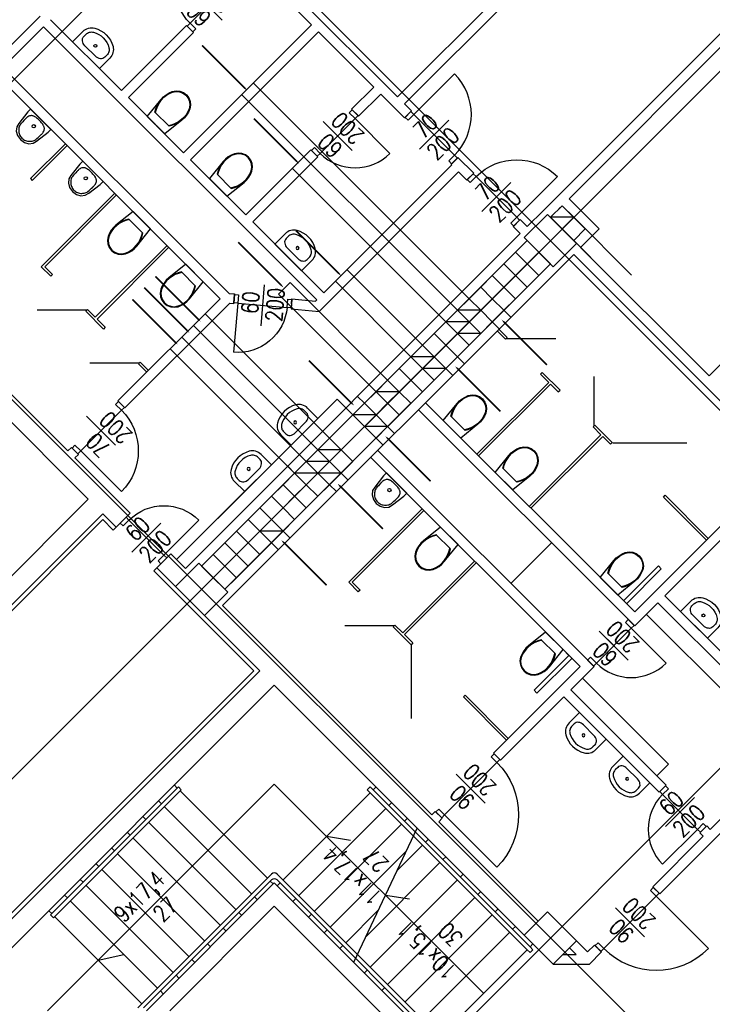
# Model space of a CAD drawing. Header units: centimetres. Extents: x -228435 to 111511, y -89367 to 428125.
# Tile 148 of 216: x -40268 to -31843, y 123257 to 135235. Entities that reach past the tile are written whole.
import ezdxf

# ---------------------------------------------------------------- set-up
doc = ezdxf.new("R2010")
doc.units = ezdxf.units.CM
doc.header["$LTSCALE"] = 50
doc.linetypes.add('DASHDOT2', pattern=[12.7, 6.35, -3.175, 0, -3.175])
doc.layers.get('0').update_dxf_attribs({"color": 8})
for name, color, linetype in [('ARCH_INFO_ETYK_DRZWI_IST', 8, 'Continuous'), ('ARCH_INFO_OPISY_IST', 8, 'Continuous'), ('ARCH_INFO_OSIE_IST', 8, 'DASHDOT2'), ('ARCH_INFO_SCHODY_IST', 8, 'Continuous'), ('ARCH_MUROWANE_IST', 8, 'Continuous'), ('ARCH_OTWORY_WENTYLACJA_IST', 8, 'Continuous'), ('ARCH_SCHODY_IST', 8, 'Continuous'), ('ARCH_WIDOK_IST', 8, 'Continuous'), ('ARCH_WYPOSAŻENIE_SANITARNE_IST', 8, 'Continuous'), ('ARCH_ŚCIANKI_WC_5_IST', 8, 'Continuous'), ('ARCH_ŚLUSARKA_DRZWI_IST', 8, 'Continuous'), ('ARCH_ŻELBET_IST', 8, 'Continuous'), ('Osie rzutów$0$ARCH_INFO_OSIE_OPISY_IST', 8, 'Continuous')]:
    doc.layers.add(name, color=color, linetype=linetype)
doc.styles.add('ROMANS-50-CM', font='romans.shx', dxfattribs={"width": 0.8, "height": 10})

# ---------------------------------------------------------------- blocks, each defined once
blk = doc.blocks.new('kibel wiszący')
at = {"ltscale": 0.3}
for p, q in [((-8.8, 49.7), (-12.3, 46.8)), ((-8.4, 49), (-11.8, 46.2)), ((-4.6, 51.6), (-8.8, 49.7)), ((-4.4, 50.8), (-8.4, 49)), ((0, 52.2), (-4.6, 51.6)), ((0, 51.4), (-4.4, 50.8)), ((4.6, 51.6), (0, 52.2)), ((4.4, 50.8), (0, 51.4)), ((8.4, 49), (4.4, 50.8)), ((8.8, 49.7), (4.6, 51.6)), ((11.8, 46.2), (8.4, 49)), ((12.3, 46.8), (8.8, 49.7)), ((-16.6, 39), (-17.6, 34.9)), ((-15.8, 38.8), (-16.8, 34.8)), ((-15, 43), (-16.6, 39)), ((-14.2, 42.6), (-15.8, 38.8)), ((-12.3, 46.8), (-15, 43)), ((-11.8, 46.2), (-14.2, 42.6)), ((14.2, 42.6), (11.8, 46.2)), ((15, 43), (12.3, 46.8)), ((15.8, 38.8), (14.2, 42.6)), ((16.6, 39), (15, 43)), ((16.8, 34.8), (15.8, 38.8)), ((17.6, 34.9), (16.6, 39)), ((-17.6, 34.9), (-18.1, 30.7)), ((-18.1, 30.7), (-17.9, 26.5)), ((-17.9, 26.5), (-17.2, 22.2)), ((-17.9, 26.5), (-15.1, 0)), ((-16.8, 34.8), (-17.3, 30.7)), ((-17.3, 30.7), (-17.1, 26.6)), ((-17.1, 26.6), (-16.4, 22.3)), ((15.1, 0), (17.9, 26.5)), ((16.4, 22.3), (17.1, 26.6)), ((17.3, 30.7), (16.8, 34.8)), ((17.1, 26.6), (17.3, 30.7)), ((17.2, 22.2), (17.9, 26.5)), ((18.1, 30.7), (17.6, 34.9)), ((17.9, 26.5), (18.1, 30.7)), ((-17.2, 22.2), (-16, 18.1)), ((-16.4, 22.3), (-15.1, 18.1)), ((-16, 18.1), (-14.3, 14.1)), ((-15.1, 18.1), (-13.4, 14.1)), ((-14.3, 14.1), (-12.2, 10.3)), ((-13.4, 14.1), (-11.3, 10.3)), ((11.3, 10.3), (13.4, 14.1)), ((12.2, 10.3), (14.3, 14.1)), ((13.4, 14.1), (15.2, 18.1)), ((14.3, 14.1), (16, 18.1)), ((15.2, 18.1), (16.4, 22.3)), ((16, 18.1), (17.2, 22.2)), ((-12.2, 10.3), (12.2, 10.3))]:
    blk.add_line(p, q, dxfattribs=at)
at = {"ltscale": 3}
blk.add_line((-15.1, 0), (15.1, 0), dxfattribs=at)
blk = doc.blocks.new('KLM_Poziom_0$0$M_BATH_TOIL_3D URINAL - BOWL_P')
at = {"color": 0, "linetype": 'ByBlock', "lineweight": -2}
blk.add_lwpolyline([(0, -17.5), (5, -17.5), (22.4, -15.2), (27.1, -14.1), (31.3, -10.8), (34, -5.9), (35, 0), (34, 5.9), (31.3, 10.8), (27.1, 14.1), (22.4, 15.2), (5, 17.5), (0, 17.5)], close=True, dxfattribs=at)
blk.add_lwpolyline([(21.8, -13.1, 0.041948), (24, -12.5, 0.055141), (26.3, -11.3, 0.048624), (28.5, -9.5, 0.049619), (30.2, -7.5, 0.049556), (31.5, -5.2, 0.049867), (32.2, -2.6, 0.049959), (32.5, 0, 0.049959), (32.2, 2.6, 0.049867), (31.5, 5.2, 0.049556), (30.2, 7.5, 0.049619), (28.5, 9.5, 0.048624), (26.3, 11.3, 0.055141), (24, 12.5, 0.041948), (21.8, 13.1, 0.011975), (13.8, 13.5, 0.042106), (10, 13.4, 0.066431), (7.8, 12.9, 0.050995), (5.8, 11.9, 0.080215), (4.8, 11, 0.019094), (4.2, 10.2, 0.027547), (3.9, 9.6, 0.030792), (3.4, 8.7, 0.020957), (2.9, 7.2, 0.047941), (2.5, 4.8, 0.023967), (2.2, 0, 0.023967), (2.5, -4.8, 0.047941), (2.9, -7.2, 0.020957), (3.4, -8.7, 0.030792), (3.9, -9.6, 0.027547), (4.2, -10.2, 0.019094), (4.8, -11, 0.080215), (5.8, -11.9, 0.050995), (7.8, -12.9, 0.066431), (10, -13.4, 0.042106), (13.8, -13.5, 0.011975)], format="xyb", close=True, dxfattribs=at)
blk.add_circle((12.1, 0), 2, dxfattribs=at)
blk = doc.blocks.new('DRZWI60')
at = {"color": 0}
blk.add_line((-30, 0), (-30, 60), dxfattribs=at)
at = {"color": 0, "lineweight": -3}
for p, q in [((0, -25), (0, 25)), ((-30, 0), (30, 0))]:
    blk.add_line(p, q, dxfattribs=at)
for points in [[(-35, -10), (-30, -10), (-30, 0), (-35, 0)], [(30, -10), (35, -10), (35, 0), (30, 0)]]:
    blk.add_lwpolyline(points, close=True, dxfattribs=at)
blk.add_arc((-30, 0), 60, 0, 90, dxfattribs=at)
blk = doc.blocks.new('umywalka')
at = {"ltscale": 0.3}
for p, q in [((0, -23), (0, 23)), ((0, 23), (17.8, 23)), ((14.3, 18), (17.8, 18)), ((7.2, -9.1), (7.2, 9.1)), ((7.2, 9.1), (7.2, 9.1)), ((0, -23), (17.8, -23)), ((14.3, -18), (17.8, -18))]:
    blk.add_line(p, q, dxfattribs=at)
for points in [[(7.2, 9.1), (7.3, 10.8), (7.7, 12.5), (8.4, 14), (9.3, 15.4), (10.3, 16.5), (11.5, 17.3), (12.9, 17.8), (14.3, 18)], [(17.8, 23), (19.8, 22.9), (21.7, 22.5), (23.6, 21.9), (25.4, 21), (27, 20), (28.4, 18.7), (29.7, 17.3), (30.8, 15.7)], [(17.8, 18), (19.1, 17.9), (20.3, 17.7), (21.5, 17.3), (22.6, 16.7), (23.7, 16.1), (24.6, 15.3), (25.4, 14.4), (26.1, 13.3)], [(26.1, 13.3), (27.7, 10.2), (28.8, 6.9), (29.5, 3.5), (29.7, 0), (29.5, -3.5), (28.8, -6.9), (27.7, -10.2), (26.1, -13.3)], [(30.8, 15.7), (32.6, 12), (33.9, 8.1), (34.7, 4.1), (35, 0), (34.7, -4.1), (33.9, -8.1), (32.6, -12), (30.8, -15.7)], [(14.3, -18), (12.9, -17.8), (11.5, -17.3), (10.3, -16.5), (9.3, -15.4), (8.4, -14), (7.7, -12.5), (7.3, -10.8), (7.2, -9.1)], [(26.1, -13.3), (25.4, -14.4), (24.6, -15.3), (23.7, -16.1), (22.6, -16.7), (21.5, -17.3), (20.3, -17.7), (19.1, -17.9), (17.8, -18)], [(30.8, -15.7), (29.7, -17.3), (28.4, -18.7), (27, -20), (25.4, -21), (23.6, -21.9), (21.7, -22.5), (19.8, -22.9), (17.8, -23)]]:
    blk.add_lwpolyline(points, dxfattribs=at)
blk.add_circle((16.1, 0), 1.75, dxfattribs=at)
blk = doc.blocks.new('DRZWI80')
blk.add_line((-40, 0), (-40, 80))
at = {"lineweight": -3}
for p, q in [((0, -25), (0, 25)), ((40, 0), (-40, 0))]:
    blk.add_line(p, q, dxfattribs=at)
for points in [[(-45, -10), (-40, -10), (-40, 0), (-45, 0)], [(40, -10), (45, -10), (45, 0), (40, 0)]]:
    blk.add_lwpolyline(points, close=True, dxfattribs=at)
blk.add_arc((-40, 0), 80, 0, 90, dxfattribs=at)
blk = doc.blocks.new('DRZWI70')
blk.add_line((-35, 0), (-35, 70))
at = {"lineweight": -3}
for p, q in [((0, -25), (0, 25)), ((35, 0), (-35, 0))]:
    blk.add_line(p, q, dxfattribs=at)
for points in [[(-40, -10), (-35, -10), (-35, 0), (-40, 0)], [(35, -10), (40, -10), (40, 0), (35, 0)]]:
    blk.add_lwpolyline(points, close=True, dxfattribs=at)
blk.add_arc((-35, 0), 70, 0, 90, dxfattribs=at)
blk = doc.blocks.new('DRZWI90')
blk.add_line((-45, 0), (-45, 90))
at = {"lineweight": -3}
for p, q in [((0, -25), (0, 25)), ((45, 0), (-45, 0))]:
    blk.add_line(p, q, dxfattribs=at)
for points in [[(-50, -10), (-45, -10), (-45, 0), (-50, 0)], [(45, -10), (50, -10), (50, 0), (45, 0)]]:
    blk.add_lwpolyline(points, close=True, dxfattribs=at)
blk.add_arc((-45, 0), 90, 0, 90, dxfattribs=at)
blk = doc.blocks.new('Osie rzutów')
at = {"layer": 'ARCH_INFO_OSIE_IST', "ltscale": 10}
for p, q in [((9351.6, 19222.2), (5514.5, 15385)), ((7597.4, 18890.2), (9813.6, 16674)), ((9775.9, 18797.9), (6114.5, 15136.5)), ((7173.2, 18465.9), (9389.4, 16249.7)), ((10200.1, 18373.7), (6968.5, 15142))]:
    blk.add_line(p, q, dxfattribs=at)

msp = doc.modelspace()

# ---------------------------------------------------------------- linework, layer by layer
at = {"layer": 'ARCH_INFO_OPISY_IST', "elevation": 630}
for points in [[(-38050.06864, 134923.56728, 20, 20, 0), (-37717.21132, 134590.70995, 150, 0, 0), (-37501.37739, 134374.87603, 0, 0, 0)], [(-37419.73191, 134033.4724, 20, 20, 0), (-37086.87458, 133700.61508, 150, 0, 0), (-36871.04066, 133484.78115, 0, 0, 0)], [(-36907.35146, 132669.36737, 20, 20, 0), (-36574.49414, 132336.51005, 150, 0, 0), (-36358.66022, 132120.67612, 0, 0, 0)], [(-37609.63592, 132528.01348, 20, 20, 0), (-37276.7786, 132195.15615, 150, 0, 0), (-37060.94467, 131979.32223, 0, 0, 0)], [(-38616.26529, 132111.75133, 20, 20, 0), (-38283.40797, 131778.89401, 150, 0, 0), (-38067.57404, 131563.06009, 0, 0, 0)], [(-38752.83794, 131975.17868, 20, 20, 0), (-38419.98062, 131642.32136, 150, 0, 0), (-38204.1467, 131426.48743, 0, 0, 0)], [(-38895.76164, 131832.25499, 20, 20, 0), (-38562.90431, 131499.39766, 150, 0, 0), (-38347.07039, 131283.56374, 0, 0, 0)], [(-33855.05957, 131035.83153, 20, 20, 0), (-34187.9169, 131368.68885, 150, 0, 0), (-34403.75082, 131584.52277, 0, 0, 0)], [(-36749.65598, 131089.98211, 20, 20, 0), (-36416.79866, 130757.12478, 150, 0, 0), (-36200.96474, 130541.29086, 0, 0, 0)], [(-34420.745, 130470.1461, 20, 20, 0), (-34753.60232, 130803.00342, 150, 0, 0), (-34969.43624, 131018.83735, 0, 0, 0)], [(-35270.77547, 129620.11563, 20, 20, 0), (-35603.6328, 129952.97295, 150, 0, 0), (-35819.46672, 130168.80687, 0, 0, 0)], [(-35850.52149, 129040.36961, 20, 20, 0), (-36183.37881, 129373.22694, 150, 0, 0), (-36399.21273, 129589.06086, 0, 0, 0)], [(-36536.10781, 128354.78329, 20, 20, 0), (-36868.96513, 128687.64062, 150, 0, 0), (-37084.79905, 128903.47454, 0, 0, 0)]]:
    msp.add_lwpolyline(points, format="xyseb", dxfattribs=at)
at = {"layer": 'ARCH_INFO_SCHODY_IST'}
for p, q in [((-37170.83515, 125937.03641, 630), (-39928.5516, 123179.31996, 630)), ((-37170.83515, 125937.03641, 630), (-34625.25074, 123391.45199, 630)), ((-36534.43905, 125300.6403, 630), (-36242.23944, 125254.51482, 630)), ((-35819.33243, 124585.53369, 630), (-35527.13282, 124539.40821, 630)), ((-39313.3687, 123794.50286, 630), (-38999.95588, 123861.84155, 630))]:
    msp.add_line(p, q, dxfattribs=at)
at = {"layer": 'ARCH_MUROWANE_IST', "ltscale": 4}
for p, q in [((-30587.67102, 139209.43069, 630), (-35586.91596, 134210.18575, 630)), ((-32730.20456, 137236.60277, 630), (-35671.76877, 134295.03856, 630)), ((-37793.08912, 136416.3589, 630), (-35671.76877, 134295.03856, 630)), ((-37390.03825, 135843.60241, 630), (-36718.28681, 135171.85097, 630)), ((-40020.47548, 135277.91699, 630), (-41024.56711, 134273.82536, 630)), ((-39978.04907, 135150.63776, 630), (-40473.02382, 134655.66302, 630)), ((-39978.04907, 135150.63776, 630), (-36654.6472, 131827.23589, 630)), ((-39893.19626, 135235.49058, 630), (-39030.52598, 134372.82031, 630)), ((-38238.56639, 135164.7799, 630), (-39030.52598, 134372.82031, 630)), ((-36718.28681, 135171.85097, 630), (-38273.92173, 133616.21605, 630)), ((-38153.71358, 135079.92709, 630), (-38238.56639, 135164.7799, 630)), ((-33670.65658, 133142.45451, 630), (-31577.62051, 135235.49058, 630)), ((-38153.71358, 135079.92709, 630), (-38945.67317, 134287.96749, 630)), ((-36633.434, 135086.99815, 630), (-38189.06891, 133531.36324, 630)), ((-36633.434, 135086.99815, 630), (-35961.68255, 134415.24671, 630)), ((-31577.62051, 135065.78495, 630), (-33585.80377, 133057.60169, 630)), ((-27723.88855, 135058.71388, 630), (-31881.67643, 130900.92601, 630)), ((-37721.87307, 131904.51227, 630), (-40473.02382, 134655.66302, 630)), ((-37828.44446, 131841.37803, 630), (-40557.87663, 134570.8102, 630)), ((-35961.68255, 134415.24671, 630), (-36230.38313, 134146.54614, 630)), ((-38945.67317, 134287.96749, 630), (-38273.92173, 133616.21605, 630)), ((-35876.82974, 134330.3939, 630), (-36145.53032, 134061.69332, 630)), ((-35876.82974, 134330.3939, 630), (-35671.76877, 134125.33293, 630)), ((-35586.91596, 134210.18575, 630), (-35502.06315, 134125.33293, 630)), ((-35586.91596, 134210.18575, 630), (-35502.06315, 134125.33293, 630)), ((-36230.38313, 134146.54614, 630), (-36145.53032, 134061.69332, 630)), ((-35671.76877, 134125.33293, 630), (-35586.91596, 134040.48012, 630)), ((-35502.06315, 134125.33293, 630), (-35586.91596, 134040.48012, 630)), ((-36725.35788, 133651.57139, 630), (-37517.31747, 132859.61179, 630)), ((-36640.50506, 133566.71857, 630), (-37432.46466, 132774.75898, 630)), ((-36725.35788, 133651.57139, 630), (-36640.50506, 133566.71857, 630)), ((-34936.37772, 133559.64751, 630), (-35021.23053, 133474.79469, 630)), ((-34936.37772, 133559.64751, 630), (-34745.45889, 133368.72868, 630)), ((-38189.06891, 133531.36324, 630), (-37517.31747, 132859.61179, 630)), ((-35014.15947, 133467.72363, 630), (-36569.79439, 131912.08871, 630)), ((-35021.23053, 133474.79469, 630), (-35014.15947, 133467.72363, 630)), ((-34929.30665, 133382.87081, 630), (-36625.02119, 131687.15627, 630)), ((-34929.30665, 133382.87081, 630), (-34830.3117, 133283.87586, 630)), ((-34745.45889, 133368.72868, 630), (-34830.3117, 133283.87586, 630)), ((-33670.65658, 133142.45451, 630), (-33896.93075, 132916.18034, 630)), ((-33710.25789, 132933.14757, 630), (-33670.65658, 132972.74888, 630)), ((-33387.81387, 132689.90617, 630), (-33670.65658, 132972.74888, 630)), ((-33218.10824, 132689.90617, 630), (-33585.80377, 133057.60169, 630)), ((-33896.93075, 132916.18034, 630), (-34094.92065, 132718.19044, 630)), ((-37432.46466, 132774.75898, 630), (-36569.79439, 131912.08871, 630)), ((-34179.77346, 132803.04325, 630), (-34264.62628, 132718.19044, 630)), ((-34179.77346, 132803.04325, 630), (-34094.92065, 132718.19044, 630)), ((-34179.77346, 132803.04325, 630), (-34094.92065, 132718.19044, 630)), ((-34179.77346, 132633.33762, 630), (-38252.70852, 128560.40256, 630)), ((-34264.62628, 132718.19044, 630), (-34179.77346, 132633.33762, 630)), ((-33387.81387, 132689.90617, 630), (-33529.23523, 132548.48481, 630)), ((-33444.38241, 132463.632, 630), (-33218.10824, 132689.90617, 630)), ((-34094.92065, 132548.48481, 630), (-38054.71863, 128588.68684, 630)), ((-33529.23523, 132378.77918, 630), (-37800.16018, 128107.85422, 630)), ((-30983.65081, 129833.19477, 630), (-33529.23523, 132378.77918, 630)), ((-31881.67643, 130900.92601, 630), (-33444.38241, 132463.632, 630)), ((-39681.06422, 129988.75826, 630), (-42042.80087, 132350.49491, 630)), ((-33812.07794, 132265.6421, 630), (-37771.87591, 128305.84412, 630)), ((-39433.57685, 129401.85963, 630), (-42262.00397, 132230.28676, 630)), ((-37721.87307, 131904.51227, 630), (-37653.51371, 131898.76528, 630)), ((-37653.91134, 131898.80007, 630), (-37663.76543, 131781.58757, 630)), ((-37828.44446, 131841.37803, 630), (-39072.95239, 130596.87009, 630)), ((-37713.96563, 131786.15122, 630), (-38988.09958, 130512.01728, 630)), ((-37713.96563, 131786.15122, 630), (-37663.76543, 131781.58757, 630)), ((-37664.17097, 131781.62444, 630), (-37663.76543, 131781.58757, 630)), ((-36956.18545, 131837.75696, 630), (-36967.04974, 131718.24978, 630)), ((-36961.40254, 131780.36901, 630), (-36956.18545, 131837.75696, 630)), ((-36956.18545, 131837.75696, 630), (-36670.13107, 131811.75202, 630)), ((-36654.6472, 131827.23589, 630), (-36670.13107, 131811.75202, 630)), ((-36967.04974, 131718.24978, 630), (-36625.02119, 131687.15627, 630)), ((-35084.87014, 131558.53532, 630), (-35169.72296, 131643.38813, 630)), ((-34377.76336, 131699.95667, 630), (-34292.91055, 131615.10386, 630)), ((-34519.18472, 131558.53532, 630), (-34434.33191, 131473.6825, 630)), ((-34943.44879, 131134.27125, 630), (-34858.59597, 131049.41843, 630)), ((-35084.87014, 130992.84989, 630), (-35000.01733, 130907.99708, 630)), ((-39072.95239, 130596.87009, 630), (-38988.09958, 130512.01728, 630)), ((-38358.77454, 128666.46858, 630), (-36407.15983, 130618.0833, 630)), ((-36301.09381, 130512.01728, 630), (-36407.15983, 130618.0833, 630)), ((-36074.81964, 130568.58582, 630), (-36159.67245, 130653.43864, 630)), ((-32786.77311, 128030.07248, 630), (-35332.35752, 130575.65689, 630)), ((-36216.24099, 130427.16447, 630), (-36301.09381, 130512.01728, 630)), ((-32871.62592, 127945.21966, 630), (-35417.21033, 130490.80408, 630)), ((-35791.97693, 130285.74311, 630), (-35707.12411, 130200.8903, 630)), ((-35933.39828, 130144.32175, 630), (-35848.54547, 130059.46894, 630)), ((-39681.06422, 129988.75826, 630), (-39638.63782, 130031.18467, 630)), ((-39638.63782, 130031.18467, 630), (-39681.06422, 129988.75826, 630)), ((-39638.63782, 130031.18467, 630), (-39553.785, 129946.33186, 630)), ((-33366.60067, 127450.24492, 630), (-35912.18508, 129995.82933, 630)), ((-39553.785, 129946.33186, 630), (-39596.21141, 129903.90545, 630)), ((-38924.45997, 129232.15401, 630), (-39596.21141, 129903.90545, 630)), ((-33451.45348, 127365.3921, 630), (-35997.03789, 129910.97652, 630)), ((-36923.34778, 129720.05769, 630), (-37008.20059, 129804.9105, 630)), ((-38358.77454, 128666.46858, 630), (-37368.82505, 129656.41807, 630)), ((-36357.66235, 129720.05769, 630), (-36272.80954, 129635.20487, 630)), ((-36499.08371, 129578.63633, 630), (-36414.23089, 129493.78352, 630)), ((-39433.57685, 129401.85963, 630), (-43393.37482, 125442.06166, 630)), ((-39256.80015, 129225.08294, 630), (-43216.59813, 125265.28496, 630)), ((-39094.16559, 129062.44838, 630), (-39256.80015, 129225.08294, 630)), ((-39094.16559, 129062.44838, 630), (-38924.45997, 129232.15401, 630)), ((-39044.66812, 129111.94585, 630), (-39094.16559, 129062.44838, 630)), ((-37064.76913, 129012.9509, 630), (-36979.91632, 128928.09809, 630)), ((-31733.184, 129083.66158, 630), (-32786.77311, 128030.07248, 630)), ((-31648.33119, 128998.80877, 630), (-32419.07758, 128228.06238, 630)), ((-37206.19049, 128871.52955, 630), (-37121.33767, 128786.67673, 630)), ((-34293.80725, 128377.4515, 630), (-33798.8325, 128872.42625, 630)), ((-38429.48522, 128737.17926, 630), (-38599.19085, 128567.47363, 630)), ((-38252.70852, 128560.40256, 630), (-38429.48522, 128737.17926, 630)), ((-38252.70852, 128560.40256, 630), (-38429.48522, 128737.17926, 630)), ((-38252.70852, 128560.40256, 630), (-38358.77454, 128666.46858, 630)), ((-37347.61184, 127315.89463, 630), (-38599.19085, 128567.47363, 630)), ((-32922.51024, 128165.80961, 630), (-32498.24617, 128590.07368, 630)), ((-32462.89083, 128554.71834, 630), (-32887.1549, 128130.45427, 630)), ((-32498.24617, 128590.07368, 630), (-32462.89083, 128554.71834, 630)), ((-31259.42246, 127068.40726, 630), (-32419.07758, 128228.06238, 630)), ((-35254.57577, 125562.26981, 630), (-37800.16018, 128107.85422, 630)), ((-32503.93039, 128143.20956, 630), (-32786.77311, 127860.36685, 630)), ((-31344.27527, 126983.55444, 630), (-32503.93039, 128143.20956, 630)), ((-32871.62592, 127945.21966, 630), (-32786.77311, 127860.36685, 630)), ((-31598.83725, 126955.27371, 630), (-32645.35175, 128001.78821, 630)), ((-33119.11329, 127697.73229, 630), (-33034.26048, 127612.87948, 630)), ((-33657.90129, 127571.83991, 630), (-33587.19061, 127501.12923, 630)), ((-33587.19061, 127501.12923, 630), (-34011.45468, 127076.86516, 630)), ((-33976.09934, 127041.50983, 630), (-33551.83527, 127465.77389, 630)), ((-33366.60067, 127450.24492, 630), (-33281.74785, 127365.3921, 630)), ((-33451.45348, 127365.3921, 630), (-34505.04258, 126311.803, 630)), ((-33281.74785, 127365.3921, 630), (-33564.59057, 127082.54939, 630)), ((-37347.61184, 127315.89463, 630), (-41307.40982, 123356.09665, 630)), ((-32376.65471, 126177.45625, 630), (-33423.16921, 127223.97075, 630)), ((-37170.83515, 127139.11793, 630), (-41130.63312, 123179.31996, 630)), ((-34130.27599, 124098.55877, 630), (-37170.83515, 127139.11793, 630)), ((-33649.44338, 126997.69658, 630), (-34420.18977, 126226.95019, 630)), ((-34011.45468, 127076.86516, 630), (-33976.09934, 127041.50983, 630)), ((-32489.78826, 125838.04146, 630), (-33649.44338, 126997.69658, 630)), ((-32404.93544, 125922.89427, 630), (-33564.59057, 127082.54939, 630)), ((-30106.83841, 126976.48337, 630), (-32482.71719, 124600.60459, 630)), ((-30806.87412, 126446.15329, 630), (-31867.53429, 125385.49312, 630)), ((-34505.04258, 126311.803, 630), (-34420.18977, 126226.95019, 630)), ((-32518.07606, 126036.03489, 630), (-32376.65471, 126177.45625, 630)), ((-32489.78826, 125838.04146, 630), (-32404.93544, 125922.89427, 630)), ((-32482.71719, 125845.11252, 630), (-32489.78826, 125838.04146, 630)), ((-35254.57577, 125562.26981, 630), (-35212.14937, 125604.69622, 630)), ((-35212.14937, 125604.69622, 630), (-35254.57577, 125562.26981, 630)), ((-35212.14937, 125604.69622, 630), (-35127.29655, 125519.8434, 630)), ((-35127.29655, 125519.8434, 630), (-35169.72296, 125477.417, 630)), ((-33960.57036, 124268.2644, 630), (-35169.72296, 125477.417, 630)), ((-31994.81351, 125343.06671, 630), (-31909.9607, 125427.91952, 630)), ((-31867.53429, 125385.49312, 630), (-31909.9607, 125427.91952, 630)), ((-31952.3871, 125300.6403, 630), (-32567.57, 124685.4574, 630)), ((-31952.3871, 125300.6403, 630), (-31994.81351, 125343.06671, 630)), ((-32567.57, 124685.4574, 630), (-32482.71719, 124600.60459, 630)), ((-33493.87989, 124027.8481, 630), (-33359.5296, 123893.49781, 630)), ((-33359.5296, 123893.49781, 630), (-33274.67678, 123978.35062, 630)), ((-33274.67678, 123978.35062, 630), (-33359.5296, 123893.49781, 630)), ((-33274.67678, 123978.35062, 630), (-33189.82397, 123893.49781, 630)), ((-33656.7226, 123865.00538, 630), (-33500.7428, 123865.00538, 630)), ((-33578.7327, 123942.99528, 630), (-33500.7428, 123865.00538, 630)), ((-33189.82397, 123893.49781, 630), (-33338.3164, 123745.00538, 630)), ((-33776.7226, 123745.00538, 630), (-33338.3164, 123745.00538, 630))]:
    msp.add_line(p, q, dxfattribs=at)
at = {"layer": 'ARCH_OTWORY_WENTYLACJA_IST'}
for p, q in [((-34802.02743, 131841.37803, 630), (-37425.39359, 134464.74419, 630)), ((-34943.44879, 131699.95667, 630), (-37566.81495, 134323.32283, 630)), ((-35084.87014, 131558.53532, 630), (-36951.63205, 133425.29722, 630)), ((-33670.65658, 132972.74888, 630), (-33812.07794, 132831.32752, 630)), ((-33529.23523, 132831.32752, 630), (-33812.07794, 132831.32752, 630)), ((-32826.14358, 132128.23588, 630), (-33529.23523, 132831.32752, 630)), ((-32967.56494, 131986.81452, 630), (-33670.65658, 132689.90617, 630)), ((-35367.71286, 131275.6926, 630), (-36286.95167, 132194.93142, 630)), ((-37121.34121, 131897.95011, 630), (-36979.91985, 132039.37146, 630)), ((-35791.97693, 130851.42853, 630), (-36979.91985, 132039.37146, 630)), ((-35509.13421, 131134.27125, 630), (-36428.37303, 132053.51006, 630)), ((-35933.39828, 130710.00718, 630), (-37121.34121, 131897.95011, 630)), ((-36499.08371, 130144.32175, 630), (-38012.29222, 131657.53027, 630)), ((-34660.60608, 131699.95667, 630), (-34943.44879, 131699.95667, 630)), ((-34802.02743, 131558.53532, 630), (-35084.87014, 131558.53532, 630)), ((-36640.50506, 130002.9004, 630), (-38153.71358, 131516.10891, 630)), ((-34660.60608, 131417.11396, 630), (-34943.44879, 131417.11396, 630)), ((-36781.92642, 129861.47904, 630), (-38295.13493, 131374.68755, 630)), ((-36923.34778, 129720.05769, 630), (-38436.55629, 131233.2662, 630)), ((-35226.2915, 131134.27125, 630), (-35509.13421, 131134.27125, 630)), ((-35084.87014, 130992.84989, 630), (-35367.71286, 130992.84989, 630)), ((-35650.55557, 130710.00718, 630), (-35933.39828, 130710.00718, 630)), ((-35933.39828, 130427.16447, 630), (-36216.24099, 130427.16447, 630)), ((-35791.97693, 130285.74311, 630), (-36074.81964, 130285.74311, 630)), ((-36357.66235, 130002.9004, 630), (-36640.50506, 130002.9004, 630)), ((-36499.08371, 129861.47904, 630), (-36781.92642, 129861.47904, 630)), ((-36640.50506, 129720.05769, 630), (-36923.34778, 129720.05769, 630)), ((-36357.66235, 129720.05769, 630), (-36640.50506, 129720.05769, 630)), ((-37064.76913, 129012.9509, 630), (-37347.61184, 129012.9509, 630))]:
    msp.add_line(p, q, dxfattribs=at)
at = {"layer": 'ARCH_OTWORY_WENTYLACJA_IST', "elevation": 630}
for points in [[(-33812.07794, 132831.32752), (-33670.65658, 132972.74888), (-33529.23523, 132831.32752), (-33670.65658, 132689.90617)], [(-34236.34201, 132407.06345), (-34094.92065, 132548.48481), (-33953.49929, 132407.06345), (-34094.92065, 132265.6421)], [(-34377.76336, 132265.6421), (-34236.34201, 132407.06345), (-34094.92065, 132265.6421), (-34236.34201, 132124.22074)], [(-34094.92065, 132265.6421), (-33953.49929, 132407.06345), (-33812.07794, 132265.6421), (-33953.49929, 132124.22074)], [(-34519.18472, 132124.22074), (-34377.76336, 132265.6421), (-34236.34201, 132124.22074), (-34377.76336, 131982.79938)], [(-34236.34201, 132124.22074), (-34094.92065, 132265.6421), (-33953.49929, 132124.22074), (-34094.92065, 131982.79938)], [(-34660.60608, 131982.79938), (-34519.18472, 132124.22074), (-34377.76336, 131982.79938), (-34519.18472, 131841.37803)], [(-34377.76336, 131982.79938), (-34236.34201, 132124.22074), (-34094.92065, 131982.79938), (-34236.34201, 131841.37803)], [(-34802.02743, 131841.37803), (-34660.60608, 131982.79938), (-34519.18472, 131841.37803), (-34660.60608, 131699.95667)], [(-34519.18472, 131841.37803), (-34377.76336, 131982.79938), (-34236.34201, 131841.37803), (-34377.76336, 131699.95667)], [(-34943.44879, 131699.95667), (-34802.02743, 131841.37803), (-34660.60608, 131699.95667), (-34802.02743, 131558.53532)], [(-34660.60608, 131699.95667), (-34519.18472, 131841.37803), (-34377.76336, 131699.95667), (-34519.18472, 131558.53532)], [(-35084.87014, 131558.53532), (-34943.44879, 131699.95667), (-34802.02743, 131558.53532), (-34943.44879, 131417.11396)], [(-34802.02743, 131558.53532), (-34660.60608, 131699.95667), (-34519.18472, 131558.53532), (-34660.60608, 131417.11396)], [(-35226.2915, 131417.11396), (-35084.87014, 131558.53532), (-34943.44879, 131417.11396), (-35084.87014, 131275.6926)], [(-34943.44879, 131417.11396), (-34802.02743, 131558.53532), (-34660.60608, 131417.11396), (-34802.02743, 131275.6926)], [(-35367.71286, 131275.6926), (-35226.2915, 131417.11396), (-35084.87014, 131275.6926), (-35226.2915, 131134.27125)], [(-35084.87014, 131275.6926), (-34943.44879, 131417.11396), (-34802.02743, 131275.6926), (-34943.44879, 131134.27125)], [(-35509.13421, 131134.27125), (-35367.71286, 131275.6926), (-35226.2915, 131134.27125), (-35367.71286, 130992.84989)], [(-35226.2915, 131134.27125), (-35084.87014, 131275.6926), (-34943.44879, 131134.27125), (-35084.87014, 130992.84989)], [(-35650.55557, 130992.84989), (-35509.13421, 131134.27125), (-35367.71286, 130992.84989), (-35509.13421, 130851.42853)], [(-35367.71286, 130992.84989), (-35226.2915, 131134.27125), (-35084.87014, 130992.84989), (-35226.2915, 130851.42853)], [(-35791.97693, 130851.42853), (-35650.55557, 130992.84989), (-35509.13421, 130851.42853), (-35650.55557, 130710.00718)], [(-35509.13421, 130851.42853), (-35367.71286, 130992.84989), (-35226.2915, 130851.42853), (-35367.71286, 130710.00718)], [(-35933.39828, 130710.00718), (-35791.97693, 130851.42853), (-35650.55557, 130710.00718), (-35791.97693, 130568.58582)], [(-36074.81964, 130568.58582), (-35933.39828, 130710.00718), (-35791.97693, 130568.58582), (-35933.39828, 130427.16447)], [(-35791.97693, 130568.58582), (-35650.55557, 130710.00718), (-35509.13421, 130568.58582), (-35650.55557, 130427.16447)], [(-36216.24099, 130427.16447), (-36074.81964, 130568.58582), (-35933.39828, 130427.16447), (-36074.81964, 130285.74311)], [(-35933.39828, 130427.16447), (-35791.97693, 130568.58582), (-35650.55557, 130427.16447), (-35791.97693, 130285.74311)], [(-36074.81964, 130285.74311), (-35933.39828, 130427.16447), (-35791.97693, 130285.74311), (-35933.39828, 130144.32175)], [(-36640.50506, 130002.9004), (-36499.08371, 130144.32175), (-36357.66235, 130002.9004), (-36499.08371, 129861.47904)], [(-36781.92642, 129861.47904), (-36640.50506, 130002.9004), (-36499.08371, 129861.47904), (-36640.50506, 129720.05769)], [(-36499.08371, 129861.47904), (-36357.66235, 130002.9004), (-36216.24099, 129861.47904), (-36357.66235, 129720.05769)], [(-36923.34778, 129720.05769), (-36781.92642, 129861.47904), (-36640.50506, 129720.05769), (-36781.92642, 129578.63633)], [(-36640.50506, 129720.05769), (-36499.08371, 129861.47904), (-36357.66235, 129720.05769), (-36499.08371, 129578.63633)], [(-37064.76913, 129578.63633), (-36923.34778, 129720.05769), (-36781.92642, 129578.63633), (-36923.34778, 129437.21497)], [(-36781.92642, 129578.63633), (-36640.50506, 129720.05769), (-36499.08371, 129578.63633), (-36640.50506, 129437.21497)], [(-37206.19049, 129437.21497), (-37064.76913, 129578.63633), (-36923.34778, 129437.21497), (-37064.76913, 129295.79362)], [(-36923.34778, 129437.21497), (-36781.92642, 129578.63633), (-36640.50506, 129437.21497), (-36781.92642, 129295.79362)], [(-37347.61184, 129295.79362), (-37206.19049, 129437.21497), (-37064.76913, 129295.79362), (-37206.19049, 129154.37226)], [(-37064.76913, 129295.79362), (-36923.34778, 129437.21497), (-36781.92642, 129295.79362), (-36923.34778, 129154.37226)], [(-37489.0332, 129154.37226), (-37347.61184, 129295.79362), (-37206.19049, 129154.37226), (-37347.61184, 129012.9509)], [(-37206.19049, 129154.37226), (-37064.76913, 129295.79362), (-36923.34778, 129154.37226), (-37064.76913, 129012.9509)], [(-37630.45456, 129012.9509), (-37489.0332, 129154.37226), (-37347.61184, 129012.9509), (-37489.0332, 128871.52955)], [(-37347.61184, 129012.9509), (-37206.19049, 129154.37226), (-37064.76913, 129012.9509), (-37206.19049, 128871.52955)], [(-37771.87591, 128871.52955), (-37630.45456, 129012.9509), (-37489.0332, 128871.52955), (-37630.45456, 128730.10819)], [(-37489.0332, 128871.52955), (-37347.61184, 129012.9509), (-37206.19049, 128871.52955), (-37347.61184, 128730.10819)], [(-37913.29727, 128730.10819), (-37771.87591, 128871.52955), (-37630.45456, 128730.10819), (-37771.87591, 128588.68684)], [(-37630.45456, 128730.10819), (-37489.0332, 128871.52955), (-37347.61184, 128730.10819), (-37489.0332, 128588.68684)], [(-38054.71863, 128588.68684), (-37913.29727, 128730.10819), (-37771.87591, 128588.68684), (-37913.29727, 128447.26548)], [(-37771.87591, 128588.68684), (-37630.45456, 128730.10819), (-37489.0332, 128588.68684), (-37630.45456, 128447.26548)], [(-37913.29727, 128447.26548), (-37771.87591, 128588.68684), (-37630.45456, 128447.26548), (-37771.87591, 128305.84412)]]:
    msp.add_lwpolyline(points, close=True, dxfattribs=at)
at = {"layer": 'ARCH_SCHODY_IST'}
for p, q in [((-38337.56134, 125901.68107, 630), (-39893.19626, 124346.04615, 630)), ((-38387.05881, 125922.89427, 630), (-38351.70347, 125887.53893, 630)), ((-38302.206, 125866.32573, 630), (-38337.56134, 125901.68107, 630)), ((-36004.10896, 125901.68107, 630), (-36039.4643, 125866.32573, 630)), ((-35968.75362, 125866.32573, 630), (-36004.10896, 125901.68107, 630)), ((-35968.75362, 125866.32573, 630), (-35933.39828, 125901.68107, 630)), ((-35968.75362, 125866.32573, 630), (-35933.39828, 125901.68107, 630)), ((-38302.206, 125866.32573, 630), (-39857.84092, 124310.69081, 630)), ((-38316.34813, 125852.18359, 630), (-37255.68796, 124791.52342, 630)), ((-37064.76913, 124770.31022, 630), (-36004.10896, 125830.97039, 630)), ((-36039.4643, 125866.32573, 630), (-34094.92065, 123921.78208, 630)), ((-34059.56531, 123957.13742, 630), (-35968.75362, 125866.32573, 630)), ((-38577.97764, 125731.97544, 630), (-38542.6223, 125696.6201, 630)), ((-38507.26697, 125661.26476, 630), (-37446.60679, 124600.60459, 630)), ((-35777.83479, 125675.4069, 630), (-35742.47945, 125710.76224, 630)), ((-38768.89647, 125541.05661, 630), (-38733.54114, 125505.70127, 630)), ((-36873.8503, 124579.39139, 630), (-35813.19013, 125640.05156, 630)), ((-38698.1858, 125470.34593, 630), (-37637.52562, 124409.68576, 630)), ((-36682.93147, 124388.47255, 630), (-35622.2713, 125449.13273, 630)), ((-35586.91596, 125484.48807, 630), (-35551.56062, 125519.8434, 630)), ((-38959.81531, 125350.13778, 630), (-38924.45997, 125314.78244, 630)), ((-36205.15056, 123769.27029, 630), (-35433.5143, 125401.79708, 630)), ((-38889.10463, 125279.4271, 630), (-37828.44446, 124218.76693, 630)), ((-35678.2323, 124884.05484, 630), (-35367.71286, 125194.57429, 630)), ((-35332.35752, 125229.92962, 630), (-35297.00218, 125265.28496, 630)), ((-35332.35752, 125229.92962, 630), (-35297.00218, 125265.28496, 630)), ((-39150.73414, 125159.21895, 630), (-39115.3788, 125123.86361, 630)), ((-39080.02346, 125088.50827, 630), (-38019.36329, 124027.8481, 630)), ((-36492.01264, 124197.55372, 630), (-35564.14896, 125125.4174, 630)), ((-39341.65297, 124968.30012, 630), (-39306.29763, 124932.94478, 630)), ((-36058.51008, 124079.51299, 630), (-35155.58082, 124982.44225, 630)), ((-35120.22548, 125017.79759, 630), (-35084.87014, 125053.15293, 630)), ((-35120.22548, 125017.79759, 630), (-35084.87014, 125053.15293, 630)), ((-39270.94229, 124897.58944, 630), (-38210.28212, 123836.92927, 630)), ((-37206.19049, 124841.02089, 630), (-38832.53609, 123214.6753, 630)), ((-37135.47981, 124841.02089, 630), (-35155.58082, 122861.12191, 630)), ((-34908.09345, 124805.66556, 630), (-34872.73811, 124841.02089, 630)), ((-34908.09345, 124805.66556, 630), (-34872.73811, 124841.02089, 630)), ((-39532.5718, 124777.38128, 630), (-39497.21646, 124742.02595, 630)), ((-39461.86112, 124706.67061, 630), (-38401.20095, 123646.01043, 630)), ((-37206.19049, 124770.31022, 630), (-38761.82541, 123214.6753, 630)), ((-37220.33262, 124756.16808, 630), (-37184.97728, 124720.81274, 630)), ((-37170.83515, 124734.95488, 630), (-37135.47981, 124699.59954, 630)), ((-37170.83515, 124734.95488, 630), (-37135.47981, 124699.59954, 630)), ((-37170.83515, 124734.95488, 630), (-37135.47981, 124699.59954, 630)), ((-37100.12447, 124734.95488, 630), (-37135.47981, 124770.31022, 630)), ((-36675.8604, 124310.69081, 630), (-37135.47981, 124770.31022, 630)), ((-37135.47981, 124699.59954, 630), (-37100.12447, 124734.95488, 630)), ((-37135.47981, 124699.59954, 630), (-37100.12447, 124734.95488, 630)), ((-36004.10896, 123709.65005, 630), (-34943.44879, 124770.31022, 630)), ((-39723.49063, 124586.46245, 630), (-39688.13529, 124551.10711, 630)), ((-34695.96142, 124593.53352, 630), (-34660.60608, 124628.88886, 630)), ((-34695.96142, 124593.53352, 630), (-34660.60608, 124628.88886, 630)), ((-39652.77995, 124515.75178, 630), (-38592.11978, 123455.0916, 630)), ((-37411.25145, 124565.24925, 630), (-37375.89612, 124529.89391, 630)), ((-36944.56098, 124508.68071, 630), (-36909.20564, 124544.03605, 630)), ((-35791.97693, 123497.51801, 630), (-34731.31675, 124558.17818, 630)), ((-39914.40946, 124395.54362, 630), (-39879.05412, 124360.18828, 630)), ((-39857.84092, 124310.69081, 630), (-39893.19626, 124346.04615, 630)), ((-37602.17029, 124374.33042, 630), (-37566.81495, 124338.97508, 630)), ((-36753.64215, 124317.76188, 630), (-36718.28681, 124353.11722, 630)), ((-36301.09381, 124006.63489, 630), (-35906.39897, 124401.32973, 630)), ((-35579.84489, 123285.38598, 630), (-34519.18472, 124346.04615, 630)), ((-34483.82938, 124381.40149, 630), (-34448.47404, 124416.75683, 630)), ((-34483.82938, 124381.40149, 630), (-34448.47404, 124416.75683, 630)), ((-39843.69878, 124324.83294, 630), (-38783.03861, 123264.17277, 630)), ((-35190.93616, 122825.76657, 630), (-36675.8604, 124310.69081, 630)), ((-37793.08912, 124183.41159, 630), (-37757.73378, 124148.05625, 630)), ((-36562.72332, 124126.84305, 630), (-36527.36798, 124162.19838, 630)), ((-35367.71286, 123073.25394, 630), (-34307.05269, 124133.91411, 630)), ((-34271.69735, 124169.26945, 630), (-34236.34201, 124204.62479, 630)), ((-34271.69735, 124169.26945, 630), (-34236.34201, 124204.62479, 630)), ((-37984.00795, 123992.49276, 630), (-37948.65261, 123957.13742, 630)), ((-34024.20997, 123992.49276, 630), (-34059.56531, 123957.13742, 630)), ((-34059.56531, 123957.13742, 630), (-34024.20997, 123992.49276, 630)), ((-34059.56531, 123957.13742, 630), (-34024.20997, 123992.49276, 630)), ((-36371.80449, 123935.92421, 630), (-36336.44915, 123971.27955, 630)), ((-35155.58082, 122861.12191, 630), (-34094.92065, 123921.78208, 630)), ((-34094.92065, 123921.78208, 630), (-34059.56531, 123886.42674, 630)), ((-34024.20997, 123921.78208, 630), (-34059.56531, 123957.13742, 630)), ((-34059.56531, 123886.42674, 630), (-34024.20997, 123921.78208, 630)), ((-38174.92678, 123801.57393, 630), (-38139.57144, 123766.21859, 630)), ((-36074.81964, 123638.93937, 630), (-36039.4643, 123674.29471, 630)), ((-36074.81964, 123638.93937, 630), (-36039.4643, 123674.29471, 630)), ((-38365.84561, 123610.6551, 630), (-38330.49027, 123575.29976, 630)), ((-38556.76444, 123419.73626, 630), (-38521.4091, 123384.38093, 630)), ((-35862.6876, 123426.80733, 630), (-35827.33227, 123462.16267, 630)), ((-35862.6876, 123426.80733, 630), (-35827.33227, 123462.16267, 630))]:
    msp.add_line(p, q, dxfattribs=at)
for centre in [(-37170.83515, 124805.66556, 630), (-37170.83515, 124734.95488, 630)]:
    msp.add_arc(centre, 50, 45, 135, dxfattribs=at)
at = {"layer": 'ARCH_WIDOK_IST'}
for p, q in [((-39256.80015, 129154.37226, 630), (-43145.88745, 125265.28496, 630)), ((-39129.52093, 129027.09304, 630), (-39256.80015, 129154.37226, 630)), ((-39129.52093, 129027.09304, 630), (-39094.16559, 129062.44838, 630)), ((-38634.54619, 128532.11829, 630), (-38599.19085, 128567.47363, 630)), ((-37418.32252, 127315.89463, 630), (-38634.54619, 128532.11829, 630)), ((-37418.32252, 127315.89463, 630), (-41307.40982, 123426.80733, 630)), ((-37170.83515, 124734.95488, 630), (-38726.47007, 123179.31996, 630)), ((-37170.83515, 124734.95488, 630), (-38726.47007, 123179.31996, 630)), ((-35049.51481, 122613.63453, 630), (-37170.83515, 124734.95488, 630)), ((-37170.83515, 124452.11217, 630), (-38443.62736, 123179.31996, 630)), ((-35332.35752, 122613.63453, 630), (-37170.83515, 124452.11217, 630))]:
    msp.add_line(p, q, dxfattribs=at)
at = {"layer": 'ARCH_ŚCIANKI_WC_5_IST'}
for p, q in [((-40137.1481, 133301.55353, 630), (-39712.88403, 133725.8176, 630)), ((-40115.93489, 133280.34033, 630), (-39691.67082, 133704.6044, 630)), ((-40137.1481, 133301.55353, 630), (-40115.93489, 133280.34033, 630)), ((-39111.84326, 133124.77684, 630), (-40006.33334, 132230.28676, 630)), ((-39090.63006, 133103.56363, 630), (-39963.90693, 132230.28676, 630)), ((-38475.44716, 132488.38073, 630), (-39348.72404, 131615.10386, 630)), ((-38454.23396, 132467.16753, 630), (-39327.51083, 131593.89066, 630)), ((-40006.33334, 132230.28676, 630), (-39889.66072, 132113.61414, 630)), ((-39963.90693, 132230.28676, 630), (-39868.44752, 132134.82734, 630)), ((-39868.44752, 132134.82734, 630), (-39889.66072, 132113.61414, 630)), ((-39454.79005, 131699.95667, 630), (-40054.79005, 131699.95667, 630)), ((-39444.18345, 131710.56327, 630), (-39465.39665, 131689.35007, 630)), ((-39465.39665, 131689.35007, 630), (-39247.96132, 131471.91474, 630)), ((-39444.18345, 131710.56327, 630), (-39348.72404, 131615.10386, 630)), ((-39327.51083, 131593.89066, 630), (-39226.74812, 131493.12794, 630)), ((-39226.74812, 131493.12794, 630), (-39247.96132, 131471.91474, 630)), ((-34358.31793, 131348.17105, 630), (-34459.08064, 131448.93377, 630)), ((-34337.10472, 131369.38425, 630), (-34437.86744, 131470.14697, 630)), ((-34358.31793, 131348.17105, 630), (-34337.10472, 131369.38425, 630)), ((-34347.71133, 131358.77765, 630), (-33747.71133, 131358.77765, 630)), ((-38813.09065, 131058.25727, 630), (-39413.09065, 131058.25727, 630)), ((-38802.48405, 131068.86387, 630), (-38823.69725, 131047.65067, 630)), ((-38823.69725, 131047.65067, 630), (-38722.93453, 130946.88795, 630)), ((-38802.48405, 131068.86387, 630), (-38701.72133, 130968.10115, 630)), ((-33934.05386, 130923.90698, 630), (-33912.84065, 130945.12018, 630)), ((-33833.29114, 130823.14426, 630), (-33934.05386, 130923.90698, 630)), ((-33695.40532, 130727.68485, 630), (-33912.84065, 130945.12018, 630)), ((-33833.29114, 130823.14426, 630), (-34706.56802, 129949.86739, 630)), ((-33281.74785, 130292.81418, 630), (-33281.74785, 130892.81418, 630)), ((-33812.07794, 130801.93106, 630), (-34685.35481, 129928.65419, 630)), ((-33716.61852, 130706.47164, 630), (-33812.07794, 130801.93106, 630)), ((-33716.61852, 130706.47164, 630), (-33695.40532, 130727.68485, 630)), ((-33292.35445, 130282.20758, 630), (-33271.14125, 130303.42078, 630)), ((-33196.89504, 130186.74816, 630), (-33292.35445, 130282.20758, 630)), ((-33059.00922, 130091.28875, 630), (-33271.14125, 130303.42078, 630)), ((-33196.89504, 130186.74816, 630), (-34070.17191, 129313.47129, 630)), ((-33175.68184, 130165.53496, 630), (-34048.95871, 129292.25808, 630)), ((-33080.22242, 130070.07554, 630), (-33175.68184, 130165.53496, 630)), ((-33080.22242, 130070.07554, 630), (-33059.00922, 130091.28875, 630)), ((-33053.70592, 130085.98544, 630), (-32153.70592, 130085.98544, 630)), ((-32438.52302, 129428.37614, 630), (-32417.30981, 129449.58934, 630)), ((-32438.52302, 129428.37614, 630), (-32417.30981, 129449.58934, 630)), ((-31913.49623, 128903.34935, 630), (-32438.52302, 129428.37614, 630)), ((-31892.28303, 128924.56256, 630), (-32417.30981, 129449.58934, 630)), ((-36265.73847, 128390.69694, 630), (-35371.24839, 129285.18701, 630)), ((-36223.31206, 128390.69694, 630), (-35350.03519, 129263.97381, 630)), ((-35608.12916, 127775.51404, 630), (-34734.85229, 128648.79091, 630)), ((-35586.91596, 127754.30083, 630), (-34713.63908, 128627.57771, 630)), ((-36149.06585, 128274.02432, 630), (-36265.73847, 128390.69694, 630)), ((-36127.85265, 128295.23752, 630), (-36223.31206, 128390.69694, 630)), ((-36127.85265, 128295.23752, 630), (-36149.06585, 128274.02432, 630)), ((-35714.19518, 127860.36685, 630), (-36314.19518, 127860.36685, 630)), ((-35703.58858, 127870.97345, 630), (-35724.80178, 127849.76025, 630)), ((-35507.36645, 127632.32491, 630), (-35724.80178, 127849.76025, 630)), ((-35608.12916, 127775.51404, 630), (-35703.58858, 127870.97345, 630)), ((-35486.15324, 127653.53812, 630), (-35586.91596, 127754.30083, 630)), ((-35486.15324, 127653.53812, 630), (-35507.36645, 127632.32491, 630)), ((-35507.36645, 127632.32491, 630), (-35507.36645, 126732.32491, 630)), ((-34849.75714, 127017.14201, 630), (-34870.97034, 126995.92881, 630)), ((-34849.75714, 127017.14201, 630), (-34870.97034, 126995.92881, 630)), ((-34345.94356, 126470.90203, 630), (-34870.97034, 126995.92881, 630)), ((-34324.73036, 126492.11523, 630), (-34849.75714, 127017.14201, 630))]:
    msp.add_line(p, q, dxfattribs=at)
at = {"layer": 'ARCH_ŻELBET_IST', "elevation": 630}
for points in [[(-33776.7226, 132230.28676), (-33493.87989, 132513.12947), (-33847.43328, 132866.68286), (-34130.27599, 132583.84015)], [(-38019.36329, 127987.64607), (-37736.52057, 128270.48878), (-38090.07396, 128624.04217), (-38372.91668, 128341.19946)], [(-33776.7226, 123745.00538), (-33493.87989, 124027.8481), (-33847.43328, 124381.40149), (-34130.27599, 124098.55877)]]:
    msp.add_lwpolyline(points, close=True, dxfattribs=at)

# ---------------------------------------------------------------- block references
at = {"layer": 'ARCH_WYPOSAŻENIE_SANITARNE_IST', "yscale": 10, "zscale": 10}
for name, p, xscale, rotation in [('umywalka', (-39461.86112, 134804.15544, 630), 10.00000000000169, 44.99999999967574), ('kibel wiszący', (-38609.79745, 133952.09177, 630), -10.00000000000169, 315.0000000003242), ('KLM_Poziom_0$0$M_BATH_TOIL_3D URINAL - BOWL_P', (-40011.63664, 134024.57022, 630), 10.00000000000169, 224.9999999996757), ('kibel wiszący', (-37853.19319, 133195.48751, 630), 10.00000000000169, 315.0000000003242), ('KLM_Poziom_0$0$M_BATH_TOIL_3D URINAL - BOWL_P', (-39378.23938, 133391.17295, 630), 10.00000000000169, 224.9999999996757), ('kibel wiszący', (-38783.03861, 132795.97218, 630), 10.00000000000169, 135.0000000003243), ('umywalka', (-37001.12952, 132343.42384, 630), -10.00000000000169, 224.9999999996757), ('kibel wiszący', (-38141.33921, 132154.27278, 630), 10.00000000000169, 135.0000000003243), ('kibel wiszący', (-35008.85617, 130252.15554, 630), -10.00000000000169, 315.0000000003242), ('umywalka', (-36803.13962, 130222.1035, 630), -10.00000000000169, 315.0000000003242), ('kibel wiszący', (-34377.76336, 129621.06274, 630), -10.00000000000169, 315.0000000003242), ('umywalka', (-37368.82505, 129656.41807, 630), -10.00000000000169, 315.0000000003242), ('KLM_Poziom_0$0$M_BATH_TOIL_3D URINAL - BOWL_P', (-35684.14314, 129598.08177, 630), 10.00000000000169, 224.9999999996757), ('kibel wiszący', (-35042.44374, 128956.38236, 630), 10.00000000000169, 135.0000000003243), ('kibel wiszący', (-33099.66786, 128342.96723, 630), -10.00000000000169, 315.0000000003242), ('umywalka', (-32065.52419, 127874.50899, 630), 10.00000000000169, 44.99999999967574), ('kibel wiszący', (-33764.34823, 127678.28685, 630), 10.00000000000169, 135.0000000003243), ('umywalka', (-33295.88999, 126644.14319, 630), -10.00000000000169, 44.99999999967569), ('umywalka', (-32765.5599, 126113.8131, 630), -10.00000000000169, 44.99999999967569)]:
    msp.add_blockref(name, p, dxfattribs=dict(at, xscale=xscale, rotation=rotation))
at = {"layer": 'ARCH_ŚLUSARKA_DRZWI_IST', "yscale": 10, "zscale": 10}
for name, p, xscale, rotation in [('DRZWI80', (-40508.37916, 135779.9628, 630), 10.00000000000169, 135.0000000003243), ('DRZWI60', (-37984.00795, 135405.19621, 630), -10.00000000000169, 44.99999999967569), ('DRZWI70', (-35226.2915, 133835.41915, 630), 10.00000000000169, 315.0000000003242), ('DRZWI60', (-36400.08876, 133821.27702, 630), 10.00000000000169, 224.9999999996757), ('DRZWI70', (-34469.68725, 133078.8149, 630), -10.00000000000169, 315.0000000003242), ('DRZWI60', (-37314.42847, 131761.06378, 630), -9.999999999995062, 174.9999999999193), ('DRZWI70', (-39278.01336, 130236.24564, 630), -10.00000000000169, 224.9999999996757), ('DRZWI60', (-38726.47007, 128935.16916, 630), -10.00000000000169, 315.0000000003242), ('DRZWI60', (-33041.33155, 127619.95054, 630), 10.00000000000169, 224.9999999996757), ('DRZWI90', (-34780.81423, 125880.46786, 630), -10.00000000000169, 224.9999999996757), ('DRZWI60', (-32235.22982, 125597.62515, 630), 10.00000000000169, 135.0000000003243), ('DRZWI90', (-32843.34165, 124254.12227, 630), 10.00000000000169, 224.9999999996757)]:
    msp.add_blockref(name, p, dxfattribs=dict(at, xscale=xscale, rotation=rotation))
at = {"layer": 'Osie rzutów$0$ARCH_INFO_OSIE_OPISY_IST', "xscale": 10, "yscale": 10, "zscale": 10}
msp.add_blockref('Osie rzutów', (-121140, -45000, 630), dxfattribs=at)

# ---------------------------------------------------------------- texts
at = {"layer": 'ARCH_INFO_ETYK_DRZWI_IST', "char_height": 200, "width": 100, "attachment_point": 5, "line_spacing_factor": 0.9, "style": 'ROMANS-50-CM'}
for s, insert, rotation in [('60\\P200', (-37984.00795, 135405.19621, 630), 135), ('60\\P200', (-36385.94662, 133807.13488, 630), 135), ('70\\P200', (-35226.2915, 133835.41915, 630), 45), ('70\\P200', (-34469.68725, 133078.8149, 630), 45), ('60\\P200', (-37312.68536, 131780.98768, 630), 85), ('70\\P200', (-39207.30268, 130165.53496, 630), 135), ('60\\P200', (-38726.47007, 128935.16916, 630), 45), ('60\\P200', (-33041.33155, 127619.95054, 630), 135), ('90\\P200', (-34780.81423, 125880.46786, 630), 135), ('60\\P200', (-32235.22982, 125597.62515, 630), 45), ('90\\P200', (-32843.34165, 124254.12227, 630), 135)]:
    msp.add_mtext(s, dxfattribs=dict(at, insert=insert, rotation=rotation))
at = {"layer": 'ARCH_INFO_SCHODY_IST', "style": 'ROMANS-50-CM', "width": 0.8}
for s, rotation, p in [('11x17,4', 135, (-35841.26936, 124584.47156, 630)), ('27', 135, (-35767.19151, 124981.79822, 630)), ('9x17,4', 45, (-39002.1235, 124239.6601, 630)), ('27', 45, (-38525.0017, 124245.37738, 630)), ('10x15,1', 135, (-34935.86166, 123679.06385, 630)), ('30', 135, (-34861.7838, 124076.39052, 630))]:
    msp.add_text(s, height=200, rotation=rotation, dxfattribs=at).set_placement(p)

doc.saveas('drawing.dxf')
